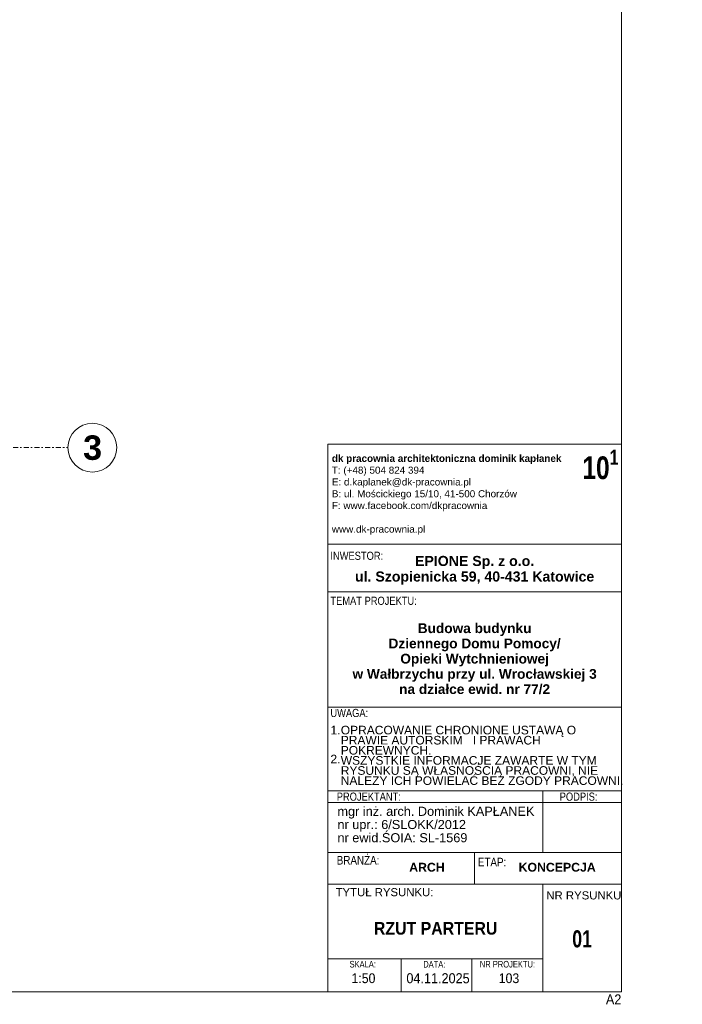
# Model space of a CAD drawing. Extents: x 100 to 2982, y 37 to 2050.
# Tile 95 of 130: x 2304 to 2982, y 37 to 1046. Entities that reach past the tile are written whole.
import ezdxf
from ezdxf.xclip import XClip

# ---------------------------------------------------------------- set-up
doc = ezdxf.new("R2010")
doc.units = 0
doc.header["$MEASUREMENT"] = 0
doc.header["$XCLIPFRAME"] = 0
doc.linetypes.add('Przerywana podwójnie', pattern=[54.680554, 26.458333, -10.583333, 7.055556, -10.583333])
for name, color, linetype in [('410-K Osie', 7, 'Continuous'), ('810-G Ogólne', 7, 'Continuous'), ('820-G Rysunki Obrazki', 7, 'Continuous')]:
    doc.layers.add(name, color=color, linetype=linetype)
doc.styles.add('STYL_AUTOMATYCZNY_1', font='ARIALN.TTF')
doc.styles.add('STYL_AUTOMATYCZNY_2', font='arial.ttf')
doc.styles.add('STYL_AUTOMATYCZNY_3', font='arial.ttf')
doc.styles.add('STYL_AUTOMATYCZNY_4', font='impact.ttf')
doc.styles.add('STYL_AUTOMATYCZNY_5', font='ARIALN.TTF')

# ---------------------------------------------------------------- blocks, each defined once
blk = doc.blocks.new('Rysunek_1_1', base_point=(-18316.3, -206.5))
at = {"layer": '410-K Osie', "color": 4, "linetype": 'Przerywana podwójnie', "lineweight": 13, "ltscale": 0.2}
blk.add_line((2253.6, 607.5), (2353.6, 607.5), dxfattribs=at)
blk.add_line((2253.6, 607.5), (2353.6, 607.5), dxfattribs=at)
at = {"layer": '410-K Osie', "color": 7, "linetype": 'Continuous', "lineweight": 13, "ltscale": 0.2}
blk.add_circle((2378.6, 607.5), 25, dxfattribs=at)
blk.add_circle((2378.6, 607.5), 25, dxfattribs=at)
at = {"layer": '410-K Osie', "color": 1, "linetype": 'Continuous', "lineweight": 13, "insert": (2369.1, 620), "char_height": 25, "attachment_point": 1, "style": 'STYL_AUTOMATYCZNY_2'}
blk.add_mtext('\\A1;{\\pql;\\pt0;\\fArial|b1|i0|c238|p38;3}', dxfattribs=at)
blk.add_mtext('\\A1;{\\pql;\\pt0;\\fArial|b1|i0|c238|p38;3}', dxfattribs=at)

msp = doc.modelspace()

# ---------------------------------------------------------------- linework, layer by layer
at = {"color": 7, "linetype": 'Continuous', "lineweight": 13, "ltscale": 0.2, "flags": 128}
for points in [[(2619.6, 611.2), (2920, 611.2), (2920, 508.5), (2619.6, 508.5)], [(2619.6, 508.5), (2920, 508.5), (2920, 459.7), (2619.6, 459.7)], [(2619.6, 459.7), (2920, 459.7), (2920, 341.8), (2619.6, 341.8)], [(2619.6, 459.7), (2920, 459.7), (2920, 341.8), (2619.6, 341.8)], [(2619.6, 341.8), (2920, 341.8), (2920, 256.1), (2619.6, 256.1)], [(2619.6, 256.1), (2839.6, 256.1), (2839.6, 244.2), (2619.6, 244.2)], [(2839.6, 256.1), (2920, 256.1), (2920, 244.2), (2839.6, 244.2)], [(2619.6, 244.2), (2839.6, 244.2), (2839.6, 193), (2619.6, 193)], [(2839.6, 244.2), (2920, 244.2), (2920, 193), (2839.6, 193)], [(2619.6, 193), (2769.8, 193), (2769.8, 160.3), (2619.6, 160.3)], [(2619.6, 193), (2839.6, 193)], [(2619.6, 193), (2920, 193)], [(2769.8, 193), (2920, 193), (2920, 160.3), (2769.8, 160.3)], [(2839.6, 193), (2920, 193)], [(2619.6, 160.3), (2839.6, 160.3), (2839.6, 83.8), (2619.6, 83.8)], [(2920, 160.3), (2839.6, 160.3), (2839.6, 50), (2920, 50)], [(2619.6, 83.8), (2694.7, 83.8), (2694.7, 50), (2619.6, 50)], [(2694.7, 83.8), (2767.1, 83.8), (2767.1, 50), (2694.7, 50)], [(2767.1, 83.8), (2839.6, 83.8), (2839.6, 50), (2767.1, 50)]]:
    msp.add_lwpolyline(points, close=True, dxfattribs=at)
at = {"color": 141, "linetype": 'Continuous', "lineweight": 20, "ltscale": 0.2, "flags": 128}
msp.add_lwpolyline([(2619.6, 611.2), (2920, 611.2), (2920, 50), (2619.6, 50)], close=True, dxfattribs=at)
at = {"layer": '810-G Ogólne', "color": 141, "linetype": 'Continuous', "lineweight": 20, "ltscale": 0.2}
msp.add_lwpolyline([(100, 2050), (2920, 2050), (2920, 50), (100, 50)], close=True, dxfattribs=at)

# ---------------------------------------------------------------- texts
at = {"color": 1, "linetype": 'Continuous', "lineweight": 13}
for s, insert, char_height, attachment_point, style in [('\\A1;{\\pql;\\pt97.5031,222.717;\\fImpact|b1|i0|c238|p38;10\\fImpact|b1|i0|c238|p38;\\A1{\\H.66x;\\S1^  ;}}', (2880.2, 605.3), 23.275, 1, 'STYL_AUTOMATYCZNY_4'), ('\\A1;{\\pql;\\pt97.5031,222.717;\\fArial|b1|i0|c238|p38;dk pracownia architektoniczna dominik kapłanek  \\fArial|b0|i0|c238|p38;             \\fArial|b0|i0|c238|p38;\\H1.785714x; \\fArial|b0|i0|c238|p38;\\H0.560000x;    \\P\\pql;\\pt97.5031,222.717;\\fArial|b0|i0|c238|p38;T: (+48) 504 824 394\\P\\pql;\\pt97.5031,222.717;\\fArial|b0|i0|c238|p38;E: d.kaplanek@dk-pracownia.pl\\P\\pql;\\pt97.5031,222.717;\\fArial|b0|i0|c238|p38;B: ul. \\fArial|b0|i0|c238|p38;Mościckiego 15/10\\fArial|b0|i0|c238|p38;, 4\\fArial|b0|i0|c238|p38;1\\fArial|b0|i0|c238|p38;-\\fArial|b0|i0|c238|p38;500\\fArial|b0|i0|c238|p38; \\fArial|b0|i0|c238|p38;Chorzów\\P\\pql;\\pt97.5031,222.717;\\fArial|b0|i0|c238|p38;F: www.facebook.com/dkpracownia\\P\\pql;\\pt97.5031,222.717;\\fArial|b0|i0|c238|p38;\\P\\pql;\\pt97.5031,222.717;\\fArial|b0|i0|c238|p38;www.dk-pracownia.pl\\P\\pql;\\fArial|b0|i0|c238|p38;}', (2623.7, 600.1), 7.2411, 1, 'STYL_AUTOMATYCZNY_2'), ('\\A1;{\\pql;\\fArial Narrow|b0|i0|c238|p34;INWESTOR:}', (2622.2, 500.9), 8.321, 1, 'STYL_AUTOMATYCZNY_1'), ('\\A1;{\\pql;\\fArial Narrow|b0|i0|c238|p34;TEMAT PROJEKTU:}', (2622.2, 454.8), 8.321, 1, 'STYL_AUTOMATYCZNY_1'), ('\\A1;{\\pql;\\fArial Narrow|b0|i0|c238|p34;UWAGA:}', (2622.2, 339.9), 8.321, 1, 'STYL_AUTOMATYCZNY_1'), ('\\A1;{\\pql;\\fArial|b0|i0|c238|p38;1.\\P\\pql;\\fArial|b0|i0|c238|p38;\\P\\pql;\\fArial|b0|i0|c238|p38;2.\\P\\pql;\\fArial|b0|i0|c238|p38;\\P\\pql;\\fArial|b0|i0|c238|p38;}', (2622.2, 322.6), 8.876, 1, 'STYL_AUTOMATYCZNY_3'), ('\\A1;{\\pql;\\fArial Narrow|b0|i0|c238|p34;PROJEKTANT:}', (2628.7, 254.2), 8.321, 1, 'STYL_AUTOMATYCZNY_1'), ('\\A1;{\\pql;\\fArial Narrow|b0|i0|c238|p34;PODPIS:}', (2856.9, 254.2), 8.321, 1, 'STYL_AUTOMATYCZNY_1'), ('\\A1;{\\pql;\\fArial Narrow|b0|i0|c238|p34;BRANŻA:}', (2628.7, 189.3), 8.793, 1, 'STYL_AUTOMATYCZNY_1'), ('\\A1;{\\pqc;\\fArial|b1|i0|c238|p38;ARCH}', (2721, 177.7), 9, 5, 'STYL_AUTOMATYCZNY_2'), ('\\A1;{\\pql;\\fArial Narrow|b0|i0|c238|p34;ETAP:}', (2773.1, 187.4), 8.793, 1, 'STYL_AUTOMATYCZNY_1'), ('\\A1;{\\pqc;\\fArial|b1|i0|c238|p38;KONCEPCJA}', (2854.3, 177.7), 9, 5, 'STYL_AUTOMATYCZNY_2'), ('\\A1;{\\pql;\\fArial|b0|i0|c238|p38;TYTUŁ RYSUNKU:}', (2627.5, 156.4), 8.321, 1, 'STYL_AUTOMATYCZNY_3'), ('\\A1;{\\pql;\\fArial|b0|i0|c238|p38;NR RYSUNKU}', (2843.2, 153.1), 8.321, 1, 'STYL_AUTOMATYCZNY_3'), ('\\A1;{\\W0.900000x;\\pqc;\\fArial|b1|i0|c238|p38;RZUT PARTERU}', (2729.9, 115.1), 12.93, 5, 'STYL_AUTOMATYCZNY_2'), ('\\A1;{\\W0.900000x;\\pqc;\\fArial Narrow|b1|i0|c238|p34;01}', (2879.8, 104.3), 17.5, 5, 'STYL_AUTOMATYCZNY_5'), ('\\A1;{\\pql;\\fArial Narrow|b0|i0|c238|p34;SKALA:}', (2641.8, 81.8), 6.724, 1, 'STYL_AUTOMATYCZNY_1'), ('\\A1;{\\pql;\\fArial Narrow|b0|i0|c238|p34;DATA:}', (2717.2, 81.7), 6.724, 1, 'STYL_AUTOMATYCZNY_1'), ('\\A1;{\\pqc;\\fArial Narrow|b0|i0|c238|p34;NR PROJEKTU:}', (2803.4, 81.8), 6.724, 2, 'STYL_AUTOMATYCZNY_1'), ('\\A1;{\\W0.900000x;\\pql;\\fArial|b0|i0|c238|p38;1:50}', (2643.8, 64), 10, 4, 'STYL_AUTOMATYCZNY_3'), ('\\A1;{\\W0.900000x;\\pql;\\fArial|b0|i0|c238|p38;04.11.2025}', (2700, 64), 10.285, 4, 'STYL_AUTOMATYCZNY_3'), ('\\A1;{\\W0.900000x;\\pql;\\fArial|b0|i0|c238|p38;103}', (2794.5, 64), 10, 4, 'STYL_AUTOMATYCZNY_3'), ('\\A1;{\\W0.900000x;\\pqr;\\fArial|b0|i0|c238|p38;A\\fArial|b0|i0|c238|p38;2}', (2920, 47.6), 10.285, 3, 'STYL_AUTOMATYCZNY_3')]:
    msp.add_mtext(s, dxfattribs=dict(at, insert=insert, char_height=char_height, attachment_point=attachment_point, style=style))
for s, insert, char_height, attachment_point, line_spacing_factor, style in [('\\A1;{\\pqc;\\fArial|b1|i0|c238|p38;EPIONE Sp. z o.o.\\P\\pqc;\\fArial|b1|i0|c238|p38;ul. Szopienicka 59, 40-431 Katowice}', (2769.8, 481.9), 10.344, 5, 0.922845, 'STYL_AUTOMATYCZNY_2'), ('\\A1;{\\pqc;\\fArial|b1|i0|c238|p38;B\\fArial|b1|i0|c238|p38;udowa\\fArial|b1|i0|c238|p38; budynku \\P\\pqc;\\fArial|b1|i0|c238|p38;Dziennego Domu Pomocy/\\P\\pqc;\\fArial|b1|i0|c238|p38;Opieki Wytchnieniowej\\P\\pqc;\\fArial|b1|i0|c238|p38;w Wałbrzychu przy ul. Wrocławskiej 3\\P\\pqc;\\fArial|b1|i0|c238|p38;na działce ewid. nr 77/2}', (2769.8, 391.2), 10, 5, 0.935623, 'STYL_AUTOMATYCZNY_2'), ('\\A1;{\\pql;\\fArial|b0|i0|c238|p38;mgr inż. arch. Dominik KAPŁANEK\\P\\pql;\\fArial|b0|i0|c238|p38;nr upr.: 6/SLOKK/2012 \\P\\pql;\\fArial|b0|i0|c238|p38;nr ewid.ŚOIA: SL-1569}', (2629.4, 239.7), 9.31, 1, 0.872319, 'STYL_AUTOMATYCZNY_3')]:
    msp.add_mtext(s, dxfattribs=dict(at, insert=insert, char_height=char_height, attachment_point=attachment_point, line_spacing_factor=line_spacing_factor, style=style))
at = {"color": 1, "linetype": 'Continuous', "lineweight": 13, "insert": (2632.8, 322.6), "char_height": 8.7927, "width": 289.342, "attachment_point": 1, "line_spacing_factor": 0.705794, "style": 'STYL_AUTOMATYCZNY_3'}
msp.add_mtext('\\A1;{\\pql;\\fArial|b0|i0|c238|p38;OPRACOWANIE CHRONIONE USTAWĄ O PRAWIE AUTORSKIM   I PRAWACH POKREWNYCH.\\P\\pql;\\fArial|b0|i0|c238|p38;WSZYSTKIE INFORMACJE ZAWARTE W TYM RYSUNKU SĄ WŁASNOŚCIĄ PRACOWNI, NIE NALEŻY ICH POWIELAĆ BEZ ZGODY PRACOWNI.}', dxfattribs=at)

# ---------------------------------------------------------------- next in the draw order: block references
at = {"layer": '820-G Rysunki Obrazki', "color": 65, "linetype": 'Continuous', "lineweight": 13, "ltscale": 0.2}
ref = msp.add_blockref('Rysunek_1_1', (-18316.3, -206.5), dxfattribs=at)
XClip(ref).set_block_clipping_path([(244.527027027, 75.2081975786), (2570.9054054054, 2024.1891891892)])

doc.saveas('drawing.dxf')
